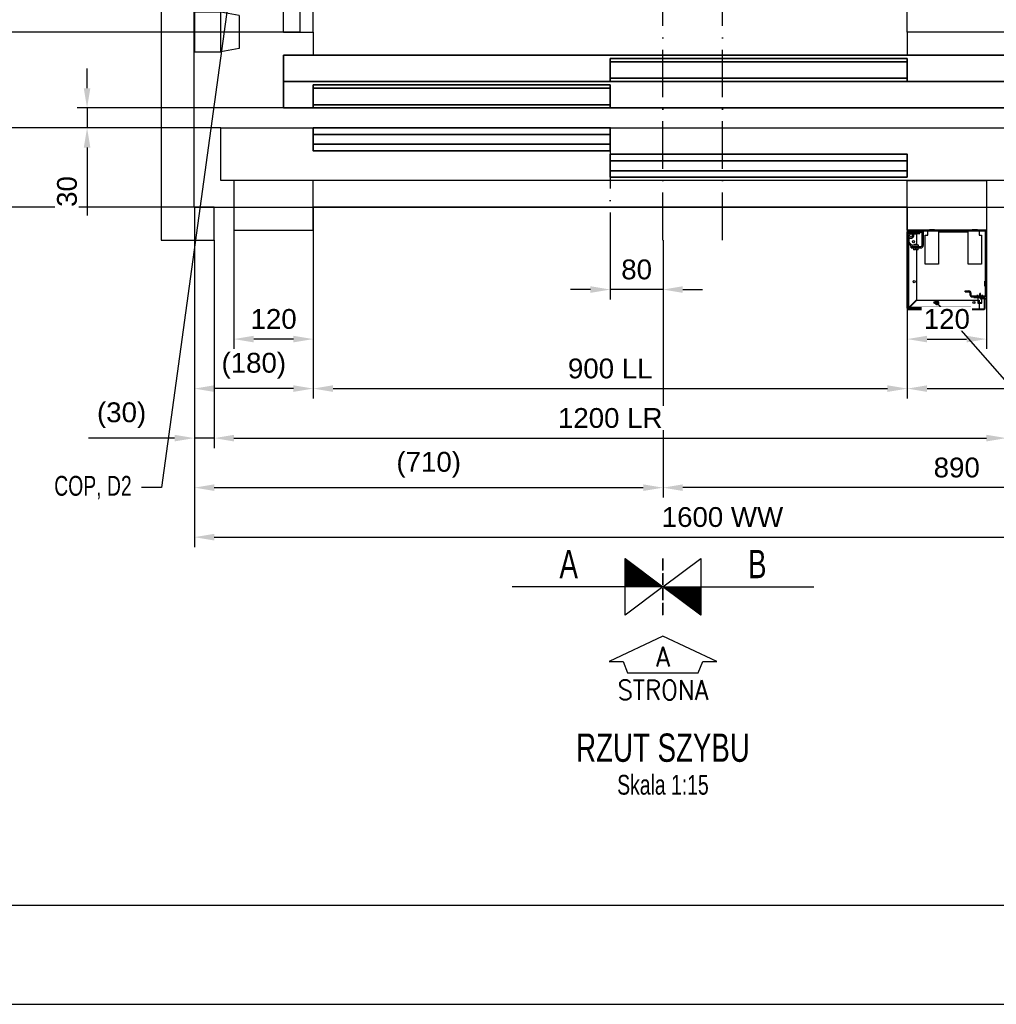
# Model space of a CAD drawing. Header units: millimetres. Extents: x 0 to 6300, y 0 to 4455.
# Tile 2 of 23: x 1294 to 2774, y 0 to 1491. Entities that reach past the tile are written whole.
import ezdxf
from ezdxf.enums import TextEntityAlignment as Align

# ---------------------------------------------------------------- set-up
doc = ezdxf.new("R2010")
doc.units = ezdxf.units.MM
doc.header["$LTSCALE"] = 6
doc.header["$PDSIZE"] = -3
doc.linetypes.add('ACAD_ISO02W100', pattern=[15, 12, -3])
doc.linetypes.add('ACAD_ISO10W100', pattern=[18, 12, -3, 0, -3])
for name, color, linetype in [('Cars', 2, 'Continuous'), ('CONT_25', 1, 'Continuous'), ('CONT_35', 2, 'Continuous'), ('CONT_50', 5, 'Continuous'), ('CONT_70', 4, 'Continuous'), ('DASH_25', 1, 'ACAD_ISO02W100'), ('DASHD_25', 1, 'ACAD_ISO10W100'), ('DIM_35', 7, 'Continuous'), ('Electrification', 181, 'Continuous'), ('SHEET', 1, 'Continuous'), ('TEXT_35', 2, 'Continuous')]:
    doc.layers.add(name, color=color, linetype=linetype)
doc.layers.add('Centerline', color=1, linetype='ACAD_ISO10W100', lineweight=25)
doc.layers.add('Doors', color=2, linetype='Continuous', lineweight=35)
doc.styles.add('Arial', font='arial.ttf')
doc.styles.add('ROMANS', font='romans.shx', dxfattribs={"width": 0.9})
doc.styles.add('Text0.7_Arial', font='arial.ttf', dxfattribs={"width": 0.7})
doc.dimstyles.new('KONE_mm', dxfattribs={"dimscale": 15, "dimtxt": 2, "dimasz": 2, "dimexe": 1, "dimexo": 0, "dimgap": 1, "dimtad": 1, "dimdec": 0, "dimrnd": 0.01, "dimzin": 0, "dimdsep": 46, "dimtxsty": 'Arial', "dimsah": 1, "dimcen": 0, "dimclrd": 256, "dimclre": 256, "dimclrt": 256, "dimadec": 1, "dimazin": 2, "dimtfac": 1, "dimtdec": 0, "dimtmove": 0, "dimatfit": 3, "dimfxl": 1, "dimtolj": 1, "dimtzin": 0, "dimarcsym": 0})

# ---------------------------------------------------------------- blocks, each defined once
blk = doc.blocks.new('Border')
at = {"layer": 'CONT_50', "linetype": 'Continuous'}
blk.add_lwpolyline([(410, 10), (410, 287), (10, 287), (10, 10)], close=True, dxfattribs=at)
at = {"layer": 'SHEET', "linetype": 'Continuous'}
blk.add_lwpolyline([(420, 0), (420, 297), (0, 297), (0, 0)], close=True, dxfattribs=at)
blk = doc.blocks.new('*U365')
at = {"layer": 'Cars', "ltscale": 20}
for p, q in [((-575, -700), (-575, 700)), ((575, -700), (575, 700))]:
    blk.add_line(p, q, dxfattribs=at)
at = {"layer": 'Cars'}
for p, q in [((-550, 700), (-550, -700)), ((550, -700), (550, 700))]:
    blk.add_line(p, q, dxfattribs=at)
for points in [[(-575, 700), (-530, 700), (-530, 735)], [(575, 700), (370, 700), (370, 735)], [(-575, -700), (-530, -700), (-530, -735)], [(575, -700), (370, -700), (370, -735)]]:
    blk.add_lwpolyline(points, dxfattribs=at)
at = {"layer": 'Centerline'}
blk.add_line((-550, -100), (550, -100), dxfattribs=at)
blk = doc.blocks.new('*U370')
at = {"layer": 'Doors', "lineweight": 35}
for p, q in [((450, 75), (0, 75)), ((0, 75), (0, 40)), ((450, 40), (450, 75)), ((0, 35), (-450, 35)), ((-450, 35), (-450, 0)), ((0, 40), (450, 40)), ((0, 0), (0, 35)), ((-450, 0), (0, 0))]:
    blk.add_line(p, q, dxfattribs=at)
for points in [[(0, 70), (450, 70)], [(0, 45), (450, 45)], [(-450, 30), (0, 30)], [(-450, 5), (0, 5)]]:
    blk.add_lwpolyline(points, dxfattribs=at)
blk = doc.blocks.new('*U372')
at = {"layer": 'Doors', "lineweight": 35}
blk.add_line((-495, 0), (937, 0), dxfattribs=at)
blk.add_lwpolyline([(-495, 40), (937, 40), (937, -40), (-495, -40)], close=True, dxfattribs=at)
blk = doc.blocks.new('*U381')
at = {"layer": 'Doors'}
blk.add_line((-450, 0), (450, 0), dxfattribs=at)
for points in [[(0, 85), (0, 120), (-450, 120), (-450, 85)], [(450, 45), (450, 80), (0, 80), (0, 45)]]:
    blk.add_lwpolyline(points, close=True, dxfattribs=at)
for points in [[(-450, 110), (0, 110)], [(-450, 95), (0, 95)], [(0, 70), (450, 70)], [(0, 55), (450, 55)]]:
    blk.add_lwpolyline(points, dxfattribs=at)
blk = doc.blocks.new('*U383')
at = {"layer": 'CONT_35'}
for p, q in [((-590, 40), (938.5, 40)), ((-590, -40), (-590, 40)), ((-590, -40), (-590, 40)), ((938.5, 40), (938.5, -40)), ((938.5, -40), (-590, -40))]:
    blk.add_line(p, q, dxfattribs=at)
blk = doc.blocks.new('*U385')
at = {"layer": 'CONT_35'}
for p, q in [((-450, 40), (-570, 40)), ((-570, 40), (-570, -35)), ((-450, -35), (-450, 40)), ((450, 40), (570, 40)), ((450, -35), (450, 40)), ((570, 40), (570, -35)), ((-570, -35), (-450, -35)), ((570, -35), (450, -35))]:
    blk.add_line(p, q, dxfattribs=at)
blk = doc.blocks.new('WiringDuct')
at = {"layer": 'CONT_35', "ltscale": 0.25}
for p, q in [((68, 25), (40, 30)), ((68, 25), (68, -25)), ((68, -25), (40, -30))]:
    blk.add_line(p, q, dxfattribs=at)
blk.add_lwpolyline([(40, -30), (40, 30), (0, 30), (0, -30), (40, -30)], dxfattribs=at)
blk = doc.blocks.new('*U435')
at = {"layer": 'Electrification'}
for p, q in [((-95.7, 0), (-96.4, 0)), ((-95.7, 0), (-95.7, -1.5)), ((-83, 0), (-95.7, 0)), ((-13, 0), (-13, -1.5)), ((-3, 0), (-13, 0)), ((-120, -8.8), (-120, -2.5)), ((-120, -4), (-120, -118)), ((-120, -8.8), (-120, -8.8)), ((-120, -10.8), (-120, -8.8)), ((-120, -8.8), (-120, -8.8)), ((-120, -10.8), (-120, -8.8)), ((-120, -10.8), (-120, -10.8)), ((-120, -10.8), (-120, -10.8)), ((-120, -117.6), (-120, -10.8)), ((-119, -4), (-119, -118)), ((-119, -5.5), (-118.5, -5.5)), ((-119, -8.2), (-119, -18.6)), ((-118, -0.5), (-100, -0.5)), ((-118, -1.5), (-100, -1.5)), ((-100.3, -2), (-118, -2)), ((-116, -3), (-118, -3)), ((-117, -18), (-117, -11.4)), ((-116, -2), (-116, -3.5)), ((-100.3, -2), (-116, -2)), ((-100.3, -3.5), (-116, -3.5)), ((-115.9, -5.5), (-110.7, -5.5)), ((-114.4, -5), (-101, -5)), ((-110.4, -5.3), (-112.1, -6.3)), ((-110.3, -5.5), (-106, -5.5)), ((-106, -5.5), (-106, -21)), ((-101, -5), (-101, -3)), ((-100, -0.5), (-100, -1.5)), ((-98.6, -0.9), (-99.2, -1.6)), ((-98.2, 0), (-98.2, -0.6)), ((-96.4, 0), (-98.2, 0)), ((-97.5, -1.9), (-98.2, -2.6)), ((-97.5, -23), (-97.5, -1.9)), ((-95.7, -1.5), (-96.4, -1.5)), ((-83, -1.5), (-95.7, -1.5)), ((-95.5, -23), (-95.5, -1.5)), ((-92.6, -7.5), (-89, -7.5)), ((-92.6, -51.5), (-92.6, -7.5)), ((-89, -4.5), (-89, -1.5)), ((-89, -7.5), (-89, -4.5)), ((-13, 0), (-83, 0)), ((-13, -1.5), (-83, -1.5)), ((-72.6, -1.5), (-72.6, -4.5)), ((-70.6, -3), (-72.6, -3)), ((-72.6, -4.5), (-72.6, -51.5)), ((-29.6, -3), (-70.6, -3)), ((-27.6, -3), (-29.6, -3)), ((-27.6, -4.5), (-27.6, -1.5)), ((-27.6, -51.5), (-27.6, -4.5)), ((-3, -1.5), (-13, -1.5)), ((-11, -1.5), (-11, -4.5)), ((-11, -4.5), (-11, -7.5)), ((-11, -7.5), (-7.6, -7.5)), ((-7.6, -7.5), (-7.6, -51.5)), ((-1.5, -98), (-1.5, -3)), ((0, -98), (0, -3)), ((-118.4, -115.6), (-118.4, -20.1)), ((-117.8, -20.8), (-114.8, -23.8)), ((-117.4, -115.6), (-117.4, -21.2)), ((-113.4, -22.4), (-116.4, -19.4)), ((-114, -27), (-114, -25)), ((-114, -25), (-99.5, -25)), ((-114, -27), (-99.5, -27)), ((-103.1, -23), (-112, -23)), ((-112, -25), (-103.1, -25)), ((-110.5, -27), (-110.5, -29.6)), ((-103.5, -27), (-110.5, -27)), ((-107.5, -29.6), (-110.5, -29.6)), ((-109, -21), (-109, -23)), ((-109, -21), (-109, -21)), ((-109, -21), (-105, -21)), ((-106.5, -28.4), (-107.5, -28.4)), ((-107.5, -28.4), (-107.5, -29.6)), ((-106.5, -29.6), (-106.5, -28.4)), ((-103.5, -29.6), (-106.5, -29.6)), ((-106, -25), (-106, -25)), ((-106, -25), (-106, -25)), ((-106, -29.6), (-106, -105.5)), ((-105, -23), (-105, -21)), ((-103.5, -29.6), (-103.5, -27)), ((-103.5, -27), (-103.5, -27)), ((-103.1, -25), (-103.1, -23)), ((-72.6, -51.5), (-92.6, -51.5)), ((-7.6, -51.5), (-27.6, -51.5)), ((-2.5, -84.9), (-2.5, -77.1)), ((-2.5, -77.1), (-1.5, -77.1)), ((-2.5, -84.9), (-1.5, -84.9)), ((-1.5, -77.1), (-1.5, -84.9)), ((-32, -92), (-29.5, -92)), ((-32, -92), (-29.5, -92)), ((-32, -92), (-32, -92)), ((-32, -93.5), (-32, -92)), ((-32, -93.5), (-29.5, -93.5)), ((-29.5, -92), (-26.5, -92)), ((-29.5, -92), (-26.5, -92)), ((-29.5, -92), (-29.5, -92)), ((-29.5, -93.5), (-29.5, -92)), ((-29.5, -93.5), (-26.5, -93.5)), ((-25, -95), (-25, -98)), ((-23.5, -95), (-23.5, -98)), ((-23.5, -95), (-23.5, -98)), ((-22, -99.5), (-3, -99.5)), ((-22, -101), (-3, -101)), ((-19.5, -101), (-19.5, -99.5)), ((-19, -101), (-19, -102)), ((-19, -102), (-7.4, -102)), ((-14.8, -99.1), (-14.8, -99.3)), ((-12.9, -98.9), (-14.6, -98.9)), ((-13.3, -101), (-13.3, -110.3)), ((-12.7, -99.5), (-12.7, -99.1)), ((-12.7, -101), (-7.4, -101)), ((-12.7, -109.7), (-12.7, -101)), ((-10, -99.5), (-10, -96)), ((-9, -96), (-10, -96)), ((-9, -99.5), (-9, -96)), ((-9, -102), (-9, -102)), ((-7.4, -103), (-8, -103)), ((-7.4, -103), (-8, -103)), ((-4, -103), (-8, -103)), ((-7.4, -104), (-8, -104)), ((-7.4, -104), (-8, -104)), ((-4, -104), (-8, -104)), ((-7.4, -99.1), (-7.4, -99.5)), ((-7.4, -101), (-7.4, -109.7)), ((-5.5, -98.9), (-7.2, -98.9)), ((-6.8, -101), (-4, -101)), ((-6.8, -110.3), (-6.8, -101)), ((-6.8, -102), (-4, -102)), ((-4, -103), (-6.8, -103)), ((-4, -104), (-6.8, -104)), ((-5.3, -99.3), (-5.3, -99.1)), ((-3, -103), (-3, -103.3)), ((-2, -103), (-2, -105)), ((-120, -117.6), (-120, -117.6)), ((-120, -118), (-120, -117.6)), ((-119, -117.6), (-118.7, -117.6)), ((-118.7, -117.6), (-118.4, -117.6)), ((-118.4, -117.6), (-118.4, -115.6)), ((-118.4, -117.6), (-117.5, -117.6)), ((-118, -119), (-4, -119)), ((-117.5, -118.4), (-117.5, -117.6)), ((-117.5, -118), (-117.5, -118)), ((-117.5, -118.4), (-117.5, -118.7)), ((-115.5, -118.4), (-117.5, -118.4)), ((-117.5, -118.7), (-117.5, -119)), ((-106, -105.5), (-117.4, -117)), ((-117.4, -117.4), (-117.4, -115.6)), ((-115.5, -117.4), (-117.4, -117.4)), ((-116.9, -117.5), (-105.5, -106)), ((-25.5, -117.4), (-115.5, -117.4)), ((-25.5, -118.4), (-115.5, -118.4)), ((-105.5, -106), (-13.3, -106)), ((-23.5, -117.4), (-25.5, -117.4)), ((-23.5, -118.4), (-25.5, -118.4)), ((-23.5, -118.4), (-23.5, -117.4)), ((-23.5, -118.7), (-23.5, -118.4)), ((-23.5, -119), (-23.5, -118.7)), ((-13.1, -110.5), (-7, -110.5)), ((-12.7, -106), (-11, -106)), ((-7.6, -109.9), (-12.5, -109.9)), ((-11, -106), (-11, -109.9)), ((-11, -106), (-11, -109.9)), ((-11, -106), (-11, -109.9)), ((-11, -110.5), (-11, -118)), ((-11, -110.5), (-11, -118)), ((-11, -110.5), (-11, -118)), ((-11, -118), (-11, -119)), ((-11, -118), (-11, -119)), ((-3, -118), (-3, -105)), ((-2, -105), (-3, -105)), ((-2, -118), (-2, -105)), ((-118, -120), (-4, -120)), ((-118, -120), (-118, -120))]:
    blk.add_line(p, q, dxfattribs=at)
for points in [[(-78.5, 0), (-78.5, 0.5), (-86.5, 0.5), (-86.5, 0)], [(-13.5, 0), (-13.5, 0.5), (-21.5, 0.5), (-21.5, 0)]]:
    blk.add_lwpolyline(points, close=True, dxfattribs=at)
for points in [[(-9.9, -102.6), (-9.9, -102.6), (-9.9, -102.6)], [(-9.6, -103.2), (-9.6, -103.2), (-9.6, -103.2)], [(-9.2, -103.6), (-9.2, -103.6), (-9.2, -103.6)], [(-8.6, -103.9), (-8.6, -103.9), (-8.6, -103.9)], [(-3.4, -103.1), (-3.4, -103.1), (-3.4, -103.1)], [(-2.8, -103.4), (-2.8, -103.4), (-2.8, -103.4)], [(-2.4, -103.8), (-2.4, -103.8), (-2.4, -103.8)], [(-2.1, -104.4), (-2.1, -104.4), (-2.1, -104.4)], [(-118.9, -118), (-118.9, -118)], [(-118, -118.9), (-118, -118.9)]]:
    blk.add_lwpolyline(points, dxfattribs=at)
for centre in [(-110.5, -17.5), (-109.5, -78), (-78, -109.5), (-19, -109.5)]:
    blk.add_circle(centre, 1.65, dxfattribs=at)
for centre, radius, start, end in [((-96.4, -3), 3, 90, 135), ((-3, -3), 3, 0, 90), ((-118, -2.5), 2, 90, 180), ((-118, -4), 2, 90, 180), ((-118, -2.5), 1, 90, 166.8452), ((-118, -4), 1, 90, 180), ((-114.4, -7.6), 4.6, 110.3697, 30), ((-114.4, -7.6), 2.6, 90, 30), ((-100.3, -0.5), 1.5, 270, 315), ((-100.3, -0.5), 3, 270, 315), ((-96.4, -3), 1.5, 90, 135), ((-3, -3), 1.5, 0, 90), ((-115, -18), 4, 180, 225), ((-115, -18), 2, 180, 225), ((-112, -21), 4, 225, 270), ((-112, -21), 2, 225, 270), ((-99.5, -23), 4, 270, 0), ((-99.5, -23), 2, 270, 0), ((-26.5, -95), 3, 0, 90), ((-26.5, -95), 3, 0, 90), ((-26.5, -95), 1.5, 0, 90), ((-22, -98), 3, 180, 270), ((-22, -98), 1.5, 180, 270), ((-22, -98), 1.5, 180, 270), ((-14.6, -99.1), 0.2, 90, 180), ((-14.6, -99.3), 0.2, 180, 268.6586), ((-12.9, -99.1), 0.2, 360, 90), ((-8, -102), 2, 179.9944, 270), ((-8, -102), 1, 180, 270), ((-7.2, -99.1), 0.2, 90, 180), ((-5.5, -99.1), 0.2, 0, 90), ((-5.5, -99.3), 0.2, 271.3414, 360), ((-4, -103), 2, 0, 90), ((-4, -103), 1, 0, 90), ((-4, -105), 2, 0, 90), ((-4, -105), 1, 0, 90), ((-3, -98), 1.5, 270, 0), ((-3, -98), 3, 270, 0), ((-3, -98), 3, 270, 0), ((-3, -98), 1.5, 270, 0), ((-118, -118), 2, 180, 270), ((-118, -118), 2, 180, 270), ((-118, -118), 1, 180, 270), ((-13.1, -110.3), 0.2, 180, 270), ((-12.5, -109.7), 0.2, 180, 270), ((-7.6, -109.7), 0.2, 270, 0), ((-7, -110.3), 0.2, 270, 360), ((-4, -118), 1, 270, 0), ((-4, -118), 2, 270, 0)]:
    blk.add_arc(centre, radius, start, end, dxfattribs=at)
blk = doc.blocks.new('SH_Walls0')
at = {"layer": 'CONT_70'}
blk.add_line((-710, -865), (890, -865), dxfattribs=at)
for points in [[(-760, -915), (-680, -915), (-680, -865), (-710, -865), (-710, 1065), (-710, 1065), (-710, 1065), (-680, 1065), (-680, 1115)], [(-680, 1115), (-760, 1115), (-760, -915)]]:
    blk.add_lwpolyline(points, dxfattribs=at)
at = {"layer": 'DASHD_25'}
for p, q in [((0, -915), (0, 1115)), ((90, -915), (90, 1115))]:
    blk.add_line(p, q, dxfattribs=at)
blk = doc.blocks.new('SideA_Arrow_A3')
at = {"layer": 'CONT_25'}
blk.add_lwpolyline([(-5.429, -2.552), (-4.022, -2.552), (-3.571, -3.714), (3.571, -3.714), (4.022, -2.552), (5.429, -2.552), (0, 0)], close=True, dxfattribs=at)
at = {"layer": 'CONT_35', "style": 'ROMANS', "width": 0.9}
for tag, p in [('#', (0, -2.071)), ('?', (0, -5.429))]:
    blk.add_attdef(tag, text='', height=2, dxfattribs=at).set_placement(p, align=Align.MIDDLE)
blk = doc.blocks.new('*D648')
at = {"layer": 'Defpoints', "color": 0, "transparency": 16777216}
for p in [(1096.2, 3137.5), (1558.8, 3137.5), (1558.8, 1207.5)]:
    blk.add_point(p, dxfattribs=at)
at = {"layer": 'DIM_35', "lineweight": -2, "transparency": 16777216}
for p, q in [((1558.8, 3137.5), (1081.2, 3137.5)), ((1096.2, 1237.5), (1096.2, 3107.5)), ((1558.8, 1207.5), (1081.2, 1207.5))]:
    blk.add_line(p, q, dxfattribs=at)
at = {"layer": 'DIM_35', "transparency": 16777216}
for points in [[(1091.2, 3107.5), (1101.2, 3107.5), (1096.2, 3137.5)], [(1091.2, 1237.5), (1101.2, 1237.5), (1096.2, 1207.5)]]:
    blk.add_solid(points, dxfattribs=at)
at = {"layer": 'DIM_35', "transparency": 16777216, "insert": (1065.9, 2172.5), "char_height": 30, "attachment_point": 5, "rotation": 90, "style": 'Arial', "bg_fill": 3, "box_fill_scale": 1.1, "bg_fill_color": 256, "bg_fill_true_color": 13158600, "bg_fill_transparency": 0}
blk.add_mtext('\\A1;1930 WD', dxfattribs=at)
blk = doc.blocks.new('_DotSmall')
at = {"color": 0, "linetype": 'ByBlock', "const_width": 0.5}
blk.add_lwpolyline([(-0.0625, 0, 1), (0.0625, 0, 1)], format="xyb", close=True, dxfattribs=at)
blk = doc.blocks.new('*D650')
at = {"layer": 'Defpoints', "color": 0, "transparency": 16777216}
for p in [(1171.2, 2872.5), (1718.8, 2872.5), (1718.8, 1472.5)]:
    blk.add_point(p, dxfattribs=at)
at = {"layer": 'DIM_35', "lineweight": -2, "transparency": 16777216}
for p, q in [((1718.8, 2872.5), (1156.2, 2872.5)), ((1171.2, 1502.5), (1171.2, 2842.5)), ((1718.8, 1472.5), (1156.2, 1472.5))]:
    blk.add_line(p, q, dxfattribs=at)
at = {"layer": 'DIM_35', "transparency": 16777216}
for points in [[(1166.2, 2842.5), (1176.2, 2842.5), (1171.2, 2872.5)], [(1166.2, 1502.5), (1176.2, 1502.5), (1171.2, 1472.5)]]:
    blk.add_solid(points, dxfattribs=at)
at = {"layer": 'DIM_35', "transparency": 16777216, "insert": (1140.9, 2172.5), "char_height": 30, "attachment_point": 5, "rotation": 90, "style": 'Arial', "bg_fill": 3, "box_fill_scale": 1.1, "bg_fill_color": 256, "bg_fill_true_color": 13158600, "bg_fill_transparency": 0}
blk.add_mtext('\\A1;1400 DD', dxfattribs=at)
blk = doc.blocks.new('*D651')
at = {"layer": 'Defpoints', "color": 0, "transparency": 16777216}
for p in [(1718.8, 1472.5), (1171.2, 1207.5), (1558.8, 1207.5)]:
    blk.add_point(p, dxfattribs=at)
at = {"layer": 'DIM_35', "lineweight": -2, "transparency": 16777216}
for p, q in [((1718.8, 1472.5), (1156.2, 1472.5)), ((1171.2, 1442.5), (1171.2, 1237.5)), ((1558.8, 1207.5), (1156.2, 1207.5))]:
    blk.add_line(p, q, dxfattribs=at)
at = {"layer": 'DIM_35', "transparency": 16777216}
for points in [[(1166.2, 1442.5), (1176.2, 1442.5), (1171.2, 1472.5)], [(1166.2, 1237.5), (1176.2, 1237.5), (1171.2, 1207.5)]]:
    blk.add_solid(points, dxfattribs=at)
at = {"layer": 'DIM_35', "transparency": 16777216, "insert": (1140.9, 1340), "char_height": 30, "attachment_point": 5, "rotation": 90, "style": 'Arial', "bg_fill": 3, "box_fill_scale": 1.1, "bg_fill_color": 256, "bg_fill_true_color": 13158600, "bg_fill_transparency": 0}
blk.add_mtext('\\A1;265', dxfattribs=at)
blk = doc.blocks.new('*D653')
at = {"layer": 'Defpoints', "color": 0, "transparency": 16777216}
for p in [(1598.8, 1327.5), (1246.2, 1207.5), (1558.8, 1207.5)]:
    blk.add_point(p, dxfattribs=at)
at = {"layer": 'DIM_35', "lineweight": -2, "transparency": 16777216}
for p, q in [((1598.8, 1327.5), (1231.2, 1327.5)), ((1246.2, 1297.5), (1246.2, 1237.5)), ((1558.8, 1207.5), (1231.2, 1207.5))]:
    blk.add_line(p, q, dxfattribs=at)
at = {"layer": 'DIM_35', "transparency": 16777216}
for points in [[(1241.2, 1297.5), (1251.2, 1297.5), (1246.2, 1327.5)], [(1241.2, 1237.5), (1251.2, 1237.5), (1246.2, 1207.5)]]:
    blk.add_solid(points, dxfattribs=at)
at = {"layer": 'DIM_35', "transparency": 16777216, "insert": (1215.9, 1267.5), "char_height": 30, "attachment_point": 5, "rotation": 90, "style": 'Arial', "bg_fill": 3, "box_fill_scale": 1.1, "bg_fill_color": 256, "bg_fill_true_color": 13158600, "bg_fill_transparency": 0}
blk.add_mtext('\\A1;120', dxfattribs=at)
blk = doc.blocks.new('*D656')
at = {"layer": 'Defpoints', "color": 0, "transparency": 16777216}
for p in [(1693.8, 1357.5), (1396.2, 1327.5), (1598.8, 1327.5)]:
    blk.add_point(p, dxfattribs=at)
at = {"layer": 'DIM_35', "lineweight": -2, "transparency": 16777216}
for p, q in [((1396.2, 1387.5), (1396.2, 1417.5)), ((1693.8, 1357.5), (1381.2, 1357.5)), ((1396.2, 1357.5), (1396.2, 1327.5)), ((1598.8, 1327.5), (1381.2, 1327.5)), ((1396.2, 1297.5), (1396.2, 1194.6))]:
    blk.add_line(p, q, dxfattribs=at)
at = {"layer": 'DIM_35', "transparency": 16777216}
for points in [[(1391.2, 1387.5), (1401.2, 1387.5), (1396.2, 1357.5)], [(1391.2, 1297.5), (1401.2, 1297.5), (1396.2, 1327.5)]]:
    blk.add_solid(points, dxfattribs=at)
at = {"layer": 'DIM_35', "transparency": 16777216, "insert": (1365.9, 1231), "char_height": 30, "attachment_point": 5, "rotation": 90, "style": 'Arial', "bg_fill": 3, "box_fill_scale": 1.1, "bg_fill_color": 256, "bg_fill_true_color": 13158600, "bg_fill_transparency": 0}
blk.add_mtext('\\A1;30', dxfattribs=at)
blk = doc.blocks.new('*D681')
at = {"layer": 'Defpoints', "color": 0, "transparency": 16777216}
for p in [(1558.8, 1207.5), (3158.8, 1207.5), (3158.8, 707.5)]:
    blk.add_point(p, dxfattribs=at)
at = {"layer": 'DIM_35', "lineweight": -2, "transparency": 16777216}
for p, q in [((1558.8, 1207.5), (1558.8, 692.5)), ((3158.8, 1207.5), (3158.8, 692.5)), ((1588.8, 707.5), (3128.8, 707.5))]:
    blk.add_line(p, q, dxfattribs=at)
at = {"layer": 'DIM_35', "transparency": 16777216}
for points in [[(1588.8, 712.5), (1588.8, 702.5), (1558.8, 707.5)], [(3128.8, 712.5), (3128.8, 702.5), (3158.8, 707.5)]]:
    blk.add_solid(points, dxfattribs=at)
at = {"layer": 'DIM_35', "transparency": 16777216, "insert": (2358.8, 737.8), "char_height": 30, "attachment_point": 5, "style": 'Arial', "bg_fill": 3, "box_fill_scale": 1.1, "bg_fill_color": 256, "bg_fill_true_color": 13158600, "bg_fill_transparency": 0}
blk.add_mtext('\\A1;1600 WW', dxfattribs=at)
blk = doc.blocks.new('*D682')
at = {"layer": 'Defpoints', "color": 0, "transparency": 16777216}
for p in [(3158.8, 1207.5), (2268.8, 1157.5), (2268.8, 782.5)]:
    blk.add_point(p, dxfattribs=at)
at = {"layer": 'DIM_35', "lineweight": -2, "transparency": 16777216}
for p, q in [((3158.8, 1207.5), (3158.8, 767.5)), ((2268.8, 1157.5), (2268.8, 767.5)), ((3128.8, 782.5), (2298.8, 782.5))]:
    blk.add_line(p, q, dxfattribs=at)
at = {"layer": 'DIM_35', "transparency": 16777216}
for points in [[(2298.8, 787.5), (2298.8, 777.5), (2268.8, 782.5)], [(3128.8, 787.5), (3128.8, 777.5), (3158.8, 782.5)]]:
    blk.add_solid(points, dxfattribs=at)
at = {"layer": 'DIM_35', "transparency": 16777216, "insert": (2713.8, 812.8), "char_height": 30, "attachment_point": 5, "style": 'Arial', "bg_fill": 3, "box_fill_scale": 1.1, "bg_fill_color": 256, "bg_fill_true_color": 13158600, "bg_fill_transparency": 0}
blk.add_mtext('\\A1;890', dxfattribs=at)
blk = doc.blocks.new('*D683')
at = {"layer": 'Defpoints', "color": 0, "transparency": 16777216}
for p in [(1558.8, 1207.5), (2268.8, 1157.5), (2268.8, 782.5)]:
    blk.add_point(p, dxfattribs=at)
at = {"layer": 'DIM_35', "lineweight": -2, "transparency": 16777216}
for p, q in [((1558.8, 1207.5), (1558.8, 767.5)), ((2268.8, 1157.5), (2268.8, 767.5)), ((1588.8, 782.5), (2238.8, 782.5))]:
    blk.add_line(p, q, dxfattribs=at)
at = {"layer": 'DIM_35', "transparency": 16777216}
for points in [[(1588.8, 787.5), (1588.8, 777.5), (1558.8, 782.5)], [(2238.8, 787.5), (2238.8, 777.5), (2268.8, 782.5)]]:
    blk.add_solid(points, dxfattribs=at)
at = {"layer": 'DIM_35', "transparency": 16777216, "insert": (1913.8, 817.1), "char_height": 30, "attachment_point": 5, "style": 'Arial', "bg_fill": 3, "box_fill_scale": 1.1, "bg_fill_color": 256, "bg_fill_true_color": 13158600, "bg_fill_transparency": 0}
blk.add_mtext('\\A1;(710)', dxfattribs=at)
blk = doc.blocks.new('*D684')
at = {"layer": 'Defpoints', "color": 0, "transparency": 16777216}
for p in [(1588.8, 1157.5), (2788.8, 1157.5), (2788.8, 857.5)]:
    blk.add_point(p, dxfattribs=at)
at = {"layer": 'DIM_35', "lineweight": -2, "transparency": 16777216}
for p, q in [((1588.8, 1157.5), (1588.8, 842.5)), ((2788.8, 1157.5), (2788.8, 842.5)), ((1618.8, 857.5), (2758.8, 857.5))]:
    blk.add_line(p, q, dxfattribs=at)
at = {"layer": 'DIM_35', "transparency": 16777216}
for points in [[(1618.8, 862.5), (1618.8, 852.5), (1588.8, 857.5)], [(2758.8, 862.5), (2758.8, 852.5), (2788.8, 857.5)]]:
    blk.add_solid(points, dxfattribs=at)
at = {"layer": 'DIM_35', "transparency": 16777216, "insert": (2188.8, 887.8), "char_height": 30, "attachment_point": 5, "style": 'Arial', "bg_fill": 3, "box_fill_scale": 1.1, "bg_fill_color": 256, "bg_fill_true_color": 13158600, "bg_fill_transparency": 0}
blk.add_mtext('\\A1;1200 LR', dxfattribs=at)
blk = doc.blocks.new('*D686')
at = {"layer": 'Defpoints', "color": 0, "transparency": 16777216}
for p in [(1558.8, 1207.5), (1588.8, 1157.5), (1558.8, 857.5)]:
    blk.add_point(p, dxfattribs=at)
at = {"layer": 'DIM_35', "lineweight": -2, "transparency": 16777216}
for p, q in [((1558.8, 1207.5), (1558.8, 842.5)), ((1588.8, 1157.5), (1588.8, 842.5)), ((1528.8, 857.5), (1398.3, 857.5)), ((1588.8, 857.5), (1558.8, 857.5)), ((1618.8, 857.5), (1648.8, 857.5))]:
    blk.add_line(p, q, dxfattribs=at)
at = {"layer": 'DIM_35', "transparency": 16777216}
for points in [[(1528.8, 862.5), (1528.8, 852.5), (1558.8, 857.5)], [(1618.8, 862.5), (1618.8, 852.5), (1588.8, 857.5)]]:
    blk.add_solid(points, dxfattribs=at)
at = {"layer": 'DIM_35', "transparency": 16777216, "insert": (1448.5, 892.1), "char_height": 30, "attachment_point": 5, "style": 'Arial', "bg_fill": 3, "box_fill_scale": 1.1, "bg_fill_color": 256, "bg_fill_true_color": 13158600, "bg_fill_transparency": 0}
blk.add_mtext('\\A1;(30)', dxfattribs=at)
blk = doc.blocks.new('*D687')
at = {"layer": 'Defpoints', "color": 0, "transparency": 16777216}
for p in [(1738.8, 1207.5), (2638.8, 1207.5), (2638.8, 932.5)]:
    blk.add_point(p, dxfattribs=at)
at = {"layer": 'DIM_35', "lineweight": -2, "transparency": 16777216}
for p, q in [((1738.8, 1207.5), (1738.8, 917.5)), ((2638.8, 1207.5), (2638.8, 917.5)), ((1768.8, 932.5), (2608.8, 932.5))]:
    blk.add_line(p, q, dxfattribs=at)
at = {"layer": 'DIM_35', "transparency": 16777216}
for points in [[(1768.8, 937.5), (1768.8, 927.5), (1738.8, 932.5)], [(2608.8, 937.5), (2608.8, 927.5), (2638.8, 932.5)]]:
    blk.add_solid(points, dxfattribs=at)
at = {"layer": 'DIM_35', "transparency": 16777216, "insert": (2188.8, 962.8), "char_height": 30, "attachment_point": 5, "style": 'Arial', "bg_fill": 3, "box_fill_scale": 1.1, "bg_fill_color": 256, "bg_fill_true_color": 13158600, "bg_fill_transparency": 0}
blk.add_mtext('\\A1;900 LL', dxfattribs=at)
blk = doc.blocks.new('*D688')
at = {"layer": 'Defpoints', "color": 0, "transparency": 16777216}
for p in [(2638.8, 1207.5), (3158.8, 1207.5), (3158.8, 932.5)]:
    blk.add_point(p, dxfattribs=at)
at = {"layer": 'DIM_35', "lineweight": -2, "transparency": 16777216}
for p, q in [((2638.8, 1207.5), (2638.8, 917.5)), ((3158.8, 1207.5), (3158.8, 917.5)), ((2668.8, 932.5), (3128.8, 932.5))]:
    blk.add_line(p, q, dxfattribs=at)
at = {"layer": 'DIM_35', "transparency": 16777216}
for points in [[(2668.8, 937.5), (2668.8, 927.5), (2638.8, 932.5)], [(3128.8, 937.5), (3128.8, 927.5), (3158.8, 932.5)]]:
    blk.add_solid(points, dxfattribs=at)
at = {"layer": 'DIM_35', "transparency": 16777216, "insert": (2898.8, 962.8), "char_height": 30, "attachment_point": 5, "style": 'Arial', "bg_fill": 3, "box_fill_scale": 1.1, "bg_fill_color": 256, "bg_fill_true_color": 13158600, "bg_fill_transparency": 0}
blk.add_mtext('\\A1;520', dxfattribs=at)
blk = doc.blocks.new('*D689')
at = {"layer": 'Defpoints', "color": 0, "transparency": 16777216}
for p in [(1558.8, 1207.5), (1738.8, 1207.5), (1558.8, 932.5)]:
    blk.add_point(p, dxfattribs=at)
at = {"layer": 'DIM_35', "lineweight": -2, "transparency": 16777216}
for p, q in [((1558.8, 1207.5), (1558.8, 917.5)), ((1738.8, 1207.5), (1738.8, 917.5)), ((1708.8, 932.5), (1588.8, 932.5))]:
    blk.add_line(p, q, dxfattribs=at)
at = {"layer": 'DIM_35', "transparency": 16777216}
for points in [[(1588.8, 937.5), (1588.8, 927.5), (1558.8, 932.5)], [(1708.8, 937.5), (1708.8, 927.5), (1738.8, 932.5)]]:
    blk.add_solid(points, dxfattribs=at)
at = {"layer": 'DIM_35', "transparency": 16777216, "insert": (1648.8, 967.1), "char_height": 30, "attachment_point": 5, "style": 'Arial', "bg_fill": 3, "box_fill_scale": 1.1, "bg_fill_color": 256, "bg_fill_true_color": 13158600, "bg_fill_transparency": 0}
blk.add_mtext('\\A1;(180)', dxfattribs=at)
blk = doc.blocks.new('*D690')
at = {"layer": 'Defpoints', "color": 0, "transparency": 16777216}
for p in [(2638.8, 1207.5), (2758.8, 1207.5), (2758.8, 1007.5)]:
    blk.add_point(p, dxfattribs=at)
at = {"layer": 'DIM_35', "lineweight": -2, "transparency": 16777216}
for p, q in [((2638.8, 1207.5), (2638.8, 992.5)), ((2758.8, 1207.5), (2758.8, 992.5)), ((2668.8, 1007.5), (2728.8, 1007.5))]:
    blk.add_line(p, q, dxfattribs=at)
at = {"layer": 'DIM_35', "transparency": 16777216}
for points in [[(2668.8, 1012.5), (2668.8, 1002.5), (2638.8, 1007.5)], [(2728.8, 1012.5), (2728.8, 1002.5), (2758.8, 1007.5)]]:
    blk.add_solid(points, dxfattribs=at)
at = {"layer": 'DIM_35', "transparency": 16777216, "insert": (2698.8, 1037.8), "char_height": 30, "attachment_point": 5, "style": 'Arial', "bg_fill": 3, "box_fill_scale": 1.1, "bg_fill_color": 256, "bg_fill_true_color": 13158600, "bg_fill_transparency": 0}
blk.add_mtext('\\A1;120', dxfattribs=at)
blk = doc.blocks.new('*D691')
at = {"layer": 'Defpoints', "color": 0, "transparency": 16777216}
for p in [(1618.8, 1207.5), (1738.8, 1207.5), (1618.8, 1007.5)]:
    blk.add_point(p, dxfattribs=at)
at = {"layer": 'DIM_35', "lineweight": -2, "transparency": 16777216}
for p, q in [((1618.8, 1207.5), (1618.8, 992.5)), ((1738.8, 1207.5), (1738.8, 992.5)), ((1708.8, 1007.5), (1648.8, 1007.5))]:
    blk.add_line(p, q, dxfattribs=at)
at = {"layer": 'DIM_35', "transparency": 16777216}
for points in [[(1648.8, 1012.5), (1648.8, 1002.5), (1618.8, 1007.5)], [(1708.8, 1012.5), (1708.8, 1002.5), (1738.8, 1007.5)]]:
    blk.add_solid(points, dxfattribs=at)
at = {"layer": 'DIM_35', "transparency": 16777216, "insert": (1678.8, 1037.8), "char_height": 30, "attachment_point": 5, "style": 'Arial', "bg_fill": 3, "box_fill_scale": 1.1, "bg_fill_color": 256, "bg_fill_true_color": 13158600, "bg_fill_transparency": 0}
blk.add_mtext('\\A1;120', dxfattribs=at)
blk = doc.blocks.new('*D692')
at = {"layer": 'Defpoints', "color": 0, "transparency": 16777216}
for p in [(2188.8, 1157.5), (2268.8, 1157.5), (2188.8, 1082.5)]:
    blk.add_point(p, dxfattribs=at)
at = {"layer": 'DIM_35', "lineweight": -2, "transparency": 16777216}
for p, q in [((2188.8, 1157.5), (2188.8, 1067.5)), ((2268.8, 1157.5), (2268.8, 1067.5)), ((2158.8, 1082.5), (2128.8, 1082.5)), ((2268.8, 1082.5), (2188.8, 1082.5)), ((2298.8, 1082.5), (2328.8, 1082.5))]:
    blk.add_line(p, q, dxfattribs=at)
at = {"layer": 'DIM_35', "transparency": 16777216}
for points in [[(2158.8, 1087.5), (2158.8, 1077.5), (2188.8, 1082.5)], [(2298.8, 1087.5), (2298.8, 1077.5), (2268.8, 1082.5)]]:
    blk.add_solid(points, dxfattribs=at)
at = {"layer": 'DIM_35', "transparency": 16777216, "insert": (2228.8, 1112.8), "char_height": 30, "attachment_point": 5, "style": 'Arial', "bg_fill": 3, "box_fill_scale": 1.1, "bg_fill_color": 256, "bg_fill_true_color": 13158600, "bg_fill_transparency": 0}
blk.add_mtext('\\A1;80', dxfattribs=at)
blk = doc.blocks.new('*D695')
at = {"layer": 'Defpoints', "color": 0, "transparency": 16777216}
for p in [(2638.8, 1510), (2638.8, 1472.5), (2818.8, 1472.5)]:
    blk.add_point(p, dxfattribs=at)
at = {"layer": 'DIM_35', "lineweight": -2, "transparency": 16777216}
for p, q in [((2638.8, 1472.5), (2638.8, 1525)), ((2818.8, 1472.5), (2818.8, 1525)), ((2788.8, 1510), (2668.8, 1510))]:
    blk.add_line(p, q, dxfattribs=at)
at = {"layer": 'DIM_35', "transparency": 16777216}
for points in [[(2668.8, 1515), (2668.8, 1505), (2638.8, 1510)], [(2788.8, 1515), (2788.8, 1505), (2818.8, 1510)]]:
    blk.add_solid(points, dxfattribs=at)
at = {"layer": 'DIM_35', "transparency": 16777216, "insert": (2728.8, 1540.3), "char_height": 30, "attachment_point": 5, "style": 'Arial', "bg_fill": 3, "box_fill_scale": 1.1, "bg_fill_color": 256, "bg_fill_true_color": 13158600, "bg_fill_transparency": 0}
blk.add_mtext('\\A1;180', dxfattribs=at)
blk = doc.blocks.new('*D696')
at = {"layer": 'Defpoints', "color": 0, "transparency": 16777216}
for p in [(1738.8, 1510), (1718.8, 1472.5), (1738.8, 1472.5)]:
    blk.add_point(p, dxfattribs=at)
at = {"layer": 'DIM_35', "lineweight": -2, "transparency": 16777216}
for p, q in [((1718.8, 1472.5), (1718.8, 1525)), ((1738.8, 1472.5), (1738.8, 1525)), ((1688.8, 1510), (1658.8, 1510)), ((1718.8, 1510), (1738.8, 1510)), ((1768.8, 1510), (1872.1, 1510))]:
    blk.add_line(p, q, dxfattribs=at)
at = {"layer": 'DIM_35', "transparency": 16777216}
for points in [[(1688.8, 1515), (1688.8, 1505), (1718.8, 1510)], [(1768.8, 1515), (1768.8, 1505), (1738.8, 1510)]]:
    blk.add_solid(points, dxfattribs=at)
at = {"layer": 'DIM_35', "transparency": 16777216, "insert": (1835.4, 1540.3), "char_height": 30, "attachment_point": 5, "style": 'Arial', "bg_fill": 3, "box_fill_scale": 1.1, "bg_fill_color": 256, "bg_fill_true_color": 13158600, "bg_fill_transparency": 0}
blk.add_mtext('\\A1;20', dxfattribs=at)

msp = doc.modelspace()

# ---------------------------------------------------------------- hatches: boundary and pattern name
at = {"layer": 'CONT_35', "ltscale": 0.25}
h = msp.add_hatch(dxfattribs=at)
h.set_pattern_fill('ANSI31', color=256, scale=0.571429, angle=180, style=0)
h.set_pattern_definition([(225, (792.98231, -457.41176), (0.0505076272, -0.0505076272), [])])
h.paths.add_polyline_path([(2211.6, 632.5), (2268.7, 632.5), (2211.6, 675.3)])
h = msp.add_hatch(dxfattribs=at)
h.set_pattern_fill('ANSI31', color=256, scale=0.571429, style=0)
h.set_pattern_definition([(45, (3744.51769, 1722.313955), (-0.0505076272, 0.0505076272), [])])
h.paths.add_polyline_path([(2325.9, 632.5), (2268.7, 632.5), (2325.9, 589.6)])

# ---------------------------------------------------------------- linework, layer by layer
for points in [[(2268.7, 632.5), (2211.6, 589.6), (2211.6, 632.5), (2211.6, 675.3)], [(2268.7, 632.5), (2325.9, 675.3), (2325.9, 632.5), (2325.9, 589.6)]]:
    msp.add_lwpolyline(points, close=True, dxfattribs=at)
for points in [[(2268.7, 632.5), (2211.6, 632.5), (2040.2, 632.5)], [(2268.7, 632.5), (2325.9, 632.5), (2497.3, 632.5)]]:
    msp.add_lwpolyline(points, dxfattribs=at)
at = {"layer": 'DASH_25', "ltscale": 0.25}
for p, q in [((2268.7, 589.6), (2268.7, 675.3)), ((2268.7, 675.3), (2268.7, 589.6))]:
    msp.add_line(p, q, dxfattribs=at)
at = {"layer": 'DASHD_25'}
msp.add_line((2188.8, 1307.5), (2188.8, 1157.5), dxfattribs=at)

# ---------------------------------------------------------------- block references
for name, p in [('SH_Walls0', (2268.7, 2072.5)), ('WiringDuct', (1558.8, 1472.5)), ('*U435', (2758.8, 1172.5))]:
    msp.add_blockref(name, p)
at = {"xscale": 15, "yscale": 15, "zscale": 15}
msp.add_blockref('SideA_Arrow_A3', (2268.7, 557.5), dxfattribs=at).add_auto_attribs({'?': 'STRONA', '#': 'A'})
at = {"layer": 'Cars'}
for name, p in [('*U365', (2268.7, 2172.5)), ('*U372', (2188.8, 1397.5)), ('*U370', (2188.8, 1357.5))]:
    msp.add_blockref(name, p, dxfattribs=at)
at = {"layer": 'Doors'}
for name, p in [('*U383', (2188.8, 1287.5)), ('*U381', (2188.8, 1207.5)), ('*U385', (2188.8, 1207.5))]:
    msp.add_blockref(name, p, dxfattribs=at)
at = {"layer": 'SHEET', "xscale": 15, "yscale": 15, "zscale": 15}
msp.add_blockref('Border', (0, 0), dxfattribs=at)

# ---------------------------------------------------------------- texts
at = {"layer": 'TEXT_35', "style": 'Text0.7_Arial', "width": 0.7}
for s, p in [('A', (2125.9, 632.5)), ('B', (2411.6, 632.5))]:
    msp.add_text(s, height=42.9, dxfattribs=at).set_placement(p, align=Align.BOTTOM_CENTER)
for s, height, p in [('RZUT SZYBU', 42.86, (2268.7, 388.7)), ('Skala 1:15', 30, (2268.7, 332.5))]:
    msp.add_text(s, height=height, dxfattribs=at).set_placement(p, align=Align.MIDDLE_CENTER)

# ---------------------------------------------------------------- leaders
at = {"layer": 'TEXT_35', "annotation_type": 0, "has_hookline": 1}
for points, hookline_direction, text_width in [([(1718.7, 2305.5), (1508.8, 782.5), (1478.8, 782.5)], 1, 114.4), ([(2683.8, 1062.5), (3208.8, 463.7), (3238.8, 463.7)], 0, 407.5)]:
    msp.add_leader(points, dimstyle='KONE_mm', override={"dimtad": 0, "dimldrblk": 'DotSmall', "dimtfill": 1}, dxfattribs=dict(at, hookline_direction=hookline_direction, text_width=text_width))

# ---------------------------------------------------------------- next in the draw order: texts
at = {"layer": 'TEXT_35', "insert": (1463.8, 782.5), "char_height": 30, "attachment_point": 6, "style": 'Text0.7_Arial', "bg_fill": 3, "box_fill_scale": 1.1, "bg_fill_color": 256, "bg_fill_true_color": 13158600, "bg_fill_transparency": 0}
msp.add_mtext('COP, D2', dxfattribs=at)

# ---------------------------------------------------------------- next in the draw order: dimensions: what is measured, and where the dimension line sits
at = {"layer": 'DIM_35'}
dim = msp.add_linear_dim(base=(1096.2, 3137.5), p1=(1558.8, 1207.5), p2=(1558.8, 3137.5), angle=90, text='<> WD', dimstyle='KONE_mm', override={"dimldrblk": 'DotSmall', "dimtfill": 1}, dxfattribs=at)
dim.commit()
dim.dimension.update_dxf_attribs({"geometry": '*D648', "text_midpoint": (1065.9, 2172.5)})
dim = msp.add_linear_dim(base=(2638.8, 1510), p1=(2818.8, 1472.5), p2=(2638.8, 1472.5), dimstyle='KONE_mm', override={"dimldrblk": 'DotSmall', "dimtfill": 1}, dxfattribs=at)
dim.commit()
dim.dimension.update_dxf_attribs({"geometry": '*D695', "text_midpoint": (2728.8, 1540.3)})

# ---------------------------------------------------------------- next in the draw order: dimensions: what is measured, and where the dimension line sits
dim = msp.add_linear_dim(base=(1171.2, 2872.5), p1=(1718.7, 1472.5), p2=(1718.7, 2872.5), angle=90, text='<> DD', dimstyle='KONE_mm', override={"dimldrblk": 'DotSmall', "dimtfill": 1}, dxfattribs=at)
dim.commit()
dim.dimension.update_dxf_attribs({"geometry": '*D650', "text_midpoint": (1140.9, 2172.5)})

# ---------------------------------------------------------------- next in the draw order: dimensions: what is measured, and where the dimension line sits
dim = msp.add_linear_dim(base=(1171.2, 1207.5), p1=(1718.7, 1472.5), p2=(1558.8, 1207.5), angle=90, dimstyle='KONE_mm', override={"dimldrblk": 'DotSmall', "dimtfill": 1}, dxfattribs=at)
dim.commit()
dim.dimension.update_dxf_attribs({"geometry": '*D651', "text_midpoint": (1140.9, 1340)})

# ---------------------------------------------------------------- next in the draw order: dimensions: what is measured, and where the dimension line sits
dim = msp.add_linear_dim(base=(1738.8, 1510), p1=(1718.7, 1472.5), p2=(1738.8, 1472.5), dimstyle='KONE_mm', override={"dimldrblk": 'DotSmall', "dimtfill": 1}, dxfattribs=at)
dim.commit()
dim.dimension.update_dxf_attribs({"geometry": '*D696', "text_midpoint": (1835.4, 1540.3)})
dim = msp.add_linear_dim(base=(1246.2, 1207.5), p1=(1598.8, 1327.5), p2=(1558.8, 1207.5), angle=90, dimstyle='KONE_mm', override={"dimldrblk": 'DotSmall', "dimtfill": 1}, dxfattribs=at)
dim.commit()
dim.dimension.update_dxf_attribs({"geometry": '*D653', "text_midpoint": (1215.9, 1267.5)})

# ---------------------------------------------------------------- next in the draw order: dimensions: what is measured, and where the dimension line sits
dim = msp.add_linear_dim(base=(1396.2, 1327.5), p1=(1693.8, 1357.5), p2=(1598.8, 1327.5), angle=90, dimstyle='KONE_mm', override={"dimldrblk": 'DotSmall', "dimtfill": 1}, dxfattribs=at)
dim.commit()
dim.dimension.update_dxf_attribs({"geometry": '*D656', "text_midpoint": (1365.9, 1231)})

# ---------------------------------------------------------------- next in the draw order: dimensions: what is measured, and where the dimension line sits
dim = msp.add_linear_dim(base=(3158.8, 707.5), p1=(1558.8, 1207.5), p2=(3158.8, 1207.5), text='<> WW', dimstyle='KONE_mm', override={"dimldrblk": 'DotSmall', "dimtfill": 1}, dxfattribs=at)
dim.commit()
dim.dimension.update_dxf_attribs({"geometry": '*D681', "text_midpoint": (2358.8, 737.8)})

# ---------------------------------------------------------------- next in the draw order: dimensions: what is measured, and where the dimension line sits
dim = msp.add_linear_dim(base=(2268.7, 782.5), p1=(3158.8, 1207.5), p2=(2268.7, 1157.5), dimstyle='KONE_mm', override={"dimldrblk": 'DotSmall', "dimtfill": 1}, dxfattribs=at)
dim.commit()
dim.dimension.update_dxf_attribs({"geometry": '*D682', "text_midpoint": (2713.8, 812.8)})

# ---------------------------------------------------------------- next in the draw order: dimensions: what is measured, and where the dimension line sits
dim = msp.add_linear_dim(base=(2268.7, 782.5), p1=(1558.8, 1207.5), p2=(2268.7, 1157.5), text='(<>)', dimstyle='KONE_mm', override={"dimldrblk": 'DotSmall', "dimtfill": 1}, dxfattribs=at)
dim.commit()
dim.dimension.update_dxf_attribs({"geometry": '*D683', "text_midpoint": (1913.8, 817.1)})

# ---------------------------------------------------------------- next in the draw order: dimensions: what is measured, and where the dimension line sits
dim = msp.add_linear_dim(base=(2788.8, 857.5), p1=(1588.8, 1157.5), p2=(2788.8, 1157.5), text='<> LR', dimstyle='KONE_mm', override={"dimldrblk": 'DotSmall', "dimtfill": 1}, dxfattribs=at)
dim.commit()
dim.dimension.update_dxf_attribs({"geometry": '*D684', "text_midpoint": (2188.8, 887.8)})

# ---------------------------------------------------------------- next in the draw order: dimensions: what is measured, and where the dimension line sits
for base, p1, p2, text, picture, middle in [((1558.8, 857.5), (1588.8, 1157.5), (1558.8, 1207.5), '(<>)', '*D686', (1448.5, 892.1)), ((2638.8, 932.5), (1738.8, 1207.5), (2638.8, 1207.5), '<> LL', '*D687', (2188.8, 962.8))]:
    dim = msp.add_linear_dim(base=base, p1=p1, p2=p2, text=text, dimstyle='KONE_mm', override={"dimldrblk": 'DotSmall', "dimtfill": 1}, dxfattribs=at)
    dim.commit()
    dim.dimension.update_dxf_attribs({"geometry": picture, "text_midpoint": middle})

# ---------------------------------------------------------------- next in the draw order: dimensions: what is measured, and where the dimension line sits
dim = msp.add_linear_dim(base=(1558.8, 932.5), p1=(1738.8, 1207.5), p2=(1558.8, 1207.5), text='(<>)', dimstyle='KONE_mm', override={"dimldrblk": 'DotSmall', "dimtfill": 1}, dxfattribs=at)
dim.commit()
dim.dimension.update_dxf_attribs({"geometry": '*D689', "text_midpoint": (1648.8, 967.1)})
for base, p1, p2, picture, middle in [((3158.8, 932.5), (2638.8, 1207.5), (3158.8, 1207.5), '*D688', (2898.8, 962.8)), ((2188.8, 1082.5), (2268.7, 1157.5), (2188.8, 1157.5), '*D692', (2228.8, 1112.8))]:
    dim = msp.add_linear_dim(base=base, p1=p1, p2=p2, dimstyle='KONE_mm', override={"dimldrblk": 'DotSmall', "dimtfill": 1}, dxfattribs=at)
    dim.commit()
    dim.dimension.update_dxf_attribs({"geometry": picture, "text_midpoint": middle})

# ---------------------------------------------------------------- next in the draw order: dimensions: what is measured, and where the dimension line sits
for base, p1, p2, picture, middle in [((1618.8, 1007.5), (1738.8, 1207.5), (1618.8, 1207.5), '*D691', (1678.8, 1037.8)), ((2758.8, 1007.5), (2638.8, 1207.5), (2758.8, 1207.5), '*D690', (2698.8, 1037.8))]:
    dim = msp.add_linear_dim(base=base, p1=p1, p2=p2, dimstyle='KONE_mm', override={"dimldrblk": 'DotSmall', "dimtfill": 1}, dxfattribs=at)
    dim.commit()
    dim.dimension.update_dxf_attribs({"geometry": picture, "text_midpoint": middle})

doc.saveas('drawing.dxf')
